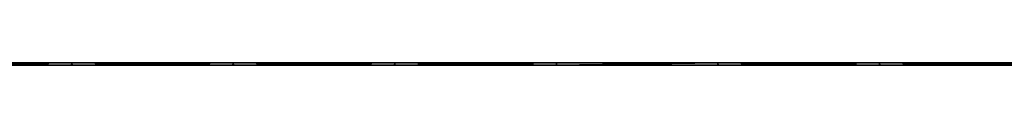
# Model space of a CAD drawing. Extents: x 34 to 1129, y -19 to 489.
# Tile 209 of 237: x 873.008 to 1000.604, y 236.605 to 236.873. Entities that reach past the tile are written whole.
import ezdxf

# ---------------------------------------------------------------- set-up
doc = ezdxf.new("R2010")
doc.units = 0
doc.layers.get('0').update_dxf_attribs({"color": 13, "linetype": 'CONTINUOUS'})

# ---------------------------------------------------------------- blocks, each defined once
blk = doc.blocks.new('GROUP_1')
for p, q in [((599.34, 3.34), (599.38, 4.32, 0.27)), ((599.3, 2.35, 0.27), (599.34, 3.34)), ((620.24, 1.59, 0.27), (620.27, 2.58)), ((620.27, 2.58), (620.3, 3.57, 0.27)), ((641.21, 2.13), (641.22, 3.12, 0.27)), ((662.15, 1.98), (662.15, 2.97, 0.27)), ((683.09, 2.13), (683.08, 3.12, 0.27)), ((704.03, 2.58), (704, 3.57, 0.27)), ((704.06, 1.59, 0.27), (704.03, 2.58)), ((641.19, 1.14, 0.27), (641.21, 2.13)), ((662.15, 0.99, 0.27), (662.15, 1.98)), ((683.1, 1.14, 0.27), (683.09, 2.13))]:
    blk.add_line(p, q)
blk.add_arc((662.15, 1456.07), 1454.09, 265.04874, 274.95126)
mesh = blk.add_polyface()
corners = [(578.48, 5.38, 0.27), (599.34, 3.34), (578.42, 4.39), (599.38, 4.32, 0.27)]
mesh.append_faces([[corners[k] for k in face] for face in [(0, 1, 2), (1, 0, 3)]], dxfattribs={"vtx0": -1})
mesh = blk.add_polyface()
corners = [(578.42, 4.39), (599.3, 2.35, 0.27), (578.37, 3.4, 0.27), (599.34, 3.34)]
mesh.append_faces([[corners[k] for k in face] for face in [(0, 1, 2), (1, 0, 3)]], dxfattribs={"vtx0": -1})
mesh = blk.add_polyface()
corners = [(599.38, 4.32, 0.27), (620.27, 2.58), (599.34, 3.34), (620.3, 3.57, 0.27)]
mesh.append_faces([[corners[k] for k in face] for face in [(0, 1, 2), (1, 0, 3)]], dxfattribs={"vtx0": -1})
mesh = blk.add_polyface()
corners = [(724.91, 4.32, 0.27), (704.03, 2.58), (704, 3.57, 0.27), (724.96, 3.34)]
mesh.append_faces([[corners[k] for k in face] for face in [(0, 1, 2), (1, 0, 3)]], dxfattribs={"vtx0": -1})
mesh = blk.add_polyface()
corners = [(599.34, 3.34), (620.24, 1.59, 0.27), (599.3, 2.35, 0.27), (620.27, 2.58)]
mesh.append_faces([[corners[k] for k in face] for face in [(0, 1, 2), (1, 0, 3)]], dxfattribs={"vtx0": -1})
mesh = blk.add_polyface()
corners = [(620.27, 2.58), (641.19, 1.14, 0.27), (620.24, 1.59, 0.27), (641.21, 2.13)]
mesh.append_faces([[corners[k] for k in face] for face in [(0, 1, 2), (1, 0, 3)]], dxfattribs={"vtx0": -1})
mesh = blk.add_polyface()
corners = [(620.3, 3.57, 0.27), (641.21, 2.13), (620.27, 2.58), (641.22, 3.12, 0.27)]
mesh.append_faces([[corners[k] for k in face] for face in [(0, 1, 2), (1, 0, 3)]], dxfattribs={"vtx0": -1})
mesh = blk.add_polyface()
corners = [(641.22, 3.12, 0.27), (662.15, 1.98), (641.21, 2.13), (662.15, 2.97, 0.27)]
mesh.append_faces([[corners[k] for k in face] for face in [(0, 1, 2), (1, 0, 3)]], dxfattribs={"vtx0": -1})
mesh = blk.add_polyface()
corners = [(662.15, 2.97, 0.27), (683.09, 2.13), (662.15, 1.98), (683.08, 3.12, 0.27)]
mesh.append_faces([[corners[k] for k in face] for face in [(0, 1, 2), (1, 0, 3)]], dxfattribs={"vtx0": -1})
mesh = blk.add_polyface()
corners = [(704, 3.57, 0.27), (683.09, 2.13), (683.08, 3.12, 0.27), (704.03, 2.58)]
mesh.append_faces([[corners[k] for k in face] for face in [(0, 1, 2), (1, 0, 3)]], dxfattribs={"vtx0": -1})
mesh = blk.add_polyface()
corners = [(704.03, 2.58), (683.1, 1.14, 0.27), (683.09, 2.13), (704.06, 1.59, 0.27)]
mesh.append_faces([[corners[k] for k in face] for face in [(0, 1, 2), (1, 0, 3)]], dxfattribs={"vtx0": -1})
mesh = blk.add_polyface()
corners = [(724.96, 3.34), (704.06, 1.59, 0.27), (704.03, 2.58), (725, 2.35, 0.27)]
mesh.append_faces([[corners[k] for k in face] for face in [(0, 1, 2), (1, 0, 3)]], dxfattribs={"vtx0": -1})
mesh = blk.add_polyface()
corners = [(641.21, 2.13), (662.15, 0.99, 0.27), (641.19, 1.14, 0.27), (662.15, 1.98)]
mesh.append_faces([[corners[k] for k in face] for face in [(0, 1, 2), (1, 0, 3)]], dxfattribs={"vtx0": -1})
mesh = blk.add_polyface()
corners = [(683.09, 2.13), (662.15, 0.99, 0.27), (662.15, 1.98), (683.1, 1.14, 0.27)]
mesh.append_faces([[corners[k] for k in face] for face in [(0, 1, 2), (1, 0, 3)]], dxfattribs={"vtx0": -1})
blk = doc.blocks.new('GROUP_2')
at = {"extrusion": (0, -1, -3.33067e-16)}
blk.add_blockref('GROUP_1', (0, 0, -19.33), dxfattribs=at)
blk = doc.blocks.new('GROUP_21')
blk.add_blockref('GROUP_2', (242.74, 231.34, -0.58))

msp = doc.modelspace()

# ---------------------------------------------------------------- block references
msp.add_blockref('GROUP_21', (37.67, -13.8, -11.84))

doc.saveas('drawing.dxf')
